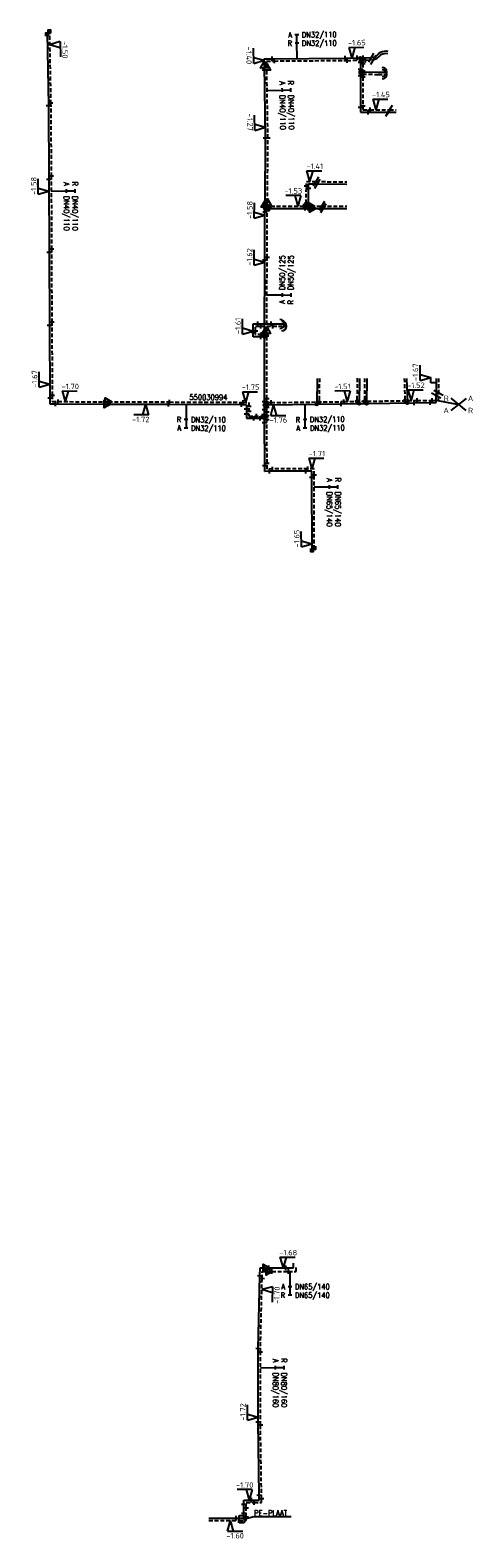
# Model space of a CAD drawing. Header units: millimetres. Extents: x 0 to 118212815, y 0 to 488348790.
# Tile 105 of 143: x 117402334 to 117474987, y 486409474 to 486657181. Entities that reach past the tile are written whole.
import ezdxf
from ezdxf.enums import TextEntityAlignment as Align

# ---------------------------------------------------------------- set-up
doc = ezdxf.new("R2010")
doc.units = ezdxf.units.MM
doc.header["$LTSCALE"] = 200
doc.linetypes.add('HIDDEN2', pattern=[4.7625, 3.175, -1.5875])
for name, color, linetype in [('WW-C-isolatieovergang', 7, 'Continuous'), ('WW-C-mof', 7, 'Continuous'), ('WW-C-tstuk', 7, 'Continuous'), ('WW-C-VERLOOP', 7, 'Continuous'), ('WW-C-zbocht', 7, 'Continuous'), ('WW-I-diam', 7, 'Continuous'), ('WW-I-info', 7, 'Continuous'), ('WW-I-leidingkruis', 7, 'Continuous'), ('WW-I-NAP', 7, 'Continuous'), ('WW-L-aanvoer', 3, 'Continuous'), ('WW-L-retour', 3, 'HIDDEN2')]:
    doc.layers.add(name, color=color, linetype=linetype)
doc.styles.add('DIN17', font='ROMANS.SHX', dxfattribs={"width": 0.9})
doc.styles.add('ISOCP', font='ISOCP.SHX')

# ---------------------------------------------------------------- blocks, each defined once
blk = doc.blocks.new('LR-smof')
at = {"color": 0, "linetype": 'ByBlock', "lineweight": -2}
blk.add_lwpolyline([(1, 0.5), (0, 0.5), (0, -0.5), (1, -0.5)], dxfattribs=at)
blk = doc.blocks.new('LR-mof')
at = {"color": 0, "linetype": 'ByBlock', "lineweight": -2}
blk.add_line((0, -0.75), (0, 0.75), dxfattribs=at)
blk = doc.blocks.new('LR-VERL')
at = {"color": 0, "linetype": 'ByBlock', "lineweight": -2}
blk.add_lwpolyline([(1.08, 0), (-1.08, -1.25), (-1.08, 1.25)], close=True, dxfattribs=at)
blk = doc.blocks.new('LR-isoov')
at = {"color": 0, "linetype": 'ByBlock', "lineweight": -2}
blk.add_line((0.87, 1.5), (-0.87, -1.5), dxfattribs=at)
blk = doc.blocks.new('LR-tsb')
blk.add_circle((0, 0), 0.375)
blk = doc.blocks.new('LR-tso')
blk.add_lwpolyline([(-0.375, -0.375), (0.375, -0.375), (0.375, 0.375), (-0.375, 0.375)], close=True)
blk = doc.blocks.new('nap1')
at = {"color": 0, "linetype": 'Continuous', "lineweight": -3}
for p, q in [((-1, 3.5), (0, 0)), ((-1, 3.5), (4, 3.5)), ((1, 3.5), (0, 0))]:
    blk.add_line(p, q, dxfattribs=at)
at = {"color": 0, "linetype": 'Continuous', "lineweight": -3, "style": 'ISOCP'}
for tag, p in [('*1', (1.7, 5)), ('*2', (4, 1.5))]:
    blk.add_attdef(tag, text='', height=1.8, dxfattribs=at).set_placement(p, align=Align.MIDDLE)
blk = doc.blocks.new('nap2')
at = {"color": 0, "linetype": 'Continuous', "lineweight": -3}
for p, q in [((1, 3.5), (-4, 3.5)), ((-1, 3.5), (0, 0)), ((1, 3.5), (0, 0))]:
    blk.add_line(p, q, dxfattribs=at)
at = {"color": 0, "linetype": 'Continuous', "lineweight": -3, "style": 'ISOCP'}
for tag, p in [('*1', (-1.5, 5)), ('*2', (-4, 1.5))]:
    blk.add_attdef(tag, text='', height=1.8, dxfattribs=at).set_placement(p, align=Align.MIDDLE)
blk = doc.blocks.new('LR-zbocht')
at = {"color": 0, "linetype": 'ByBlock', "lineweight": -2}
blk.add_arc((1.5, 0), 1.5, 90, 270, dxfattribs=at)
blk = doc.blocks.new('LR-ldkruis')
at = {"color": 0, "linetype": 'ByBlock', "lineweight": -2}
for p, q in [((2.5, 2), (-2.5, -2)), ((-2.5, 2), (2.5, -2))]:
    blk.add_line(p, q, dxfattribs=at)
at = {"color": 0, "linetype": 'ByBlock', "lineweight": -2, "style": 'ISOCP'}
for tag, p in [('*1', (-4, 2)), ('*3', (4, 2)), ('*2', (-4, -2)), ('*4', (4, -2))]:
    blk.add_attdef(tag, text='', height=1.8, dxfattribs=at).set_placement(p, align=Align.MIDDLE)
blk = doc.blocks.new('LR-DIAB2')
at = {"color": 0, "linetype": 'Continuous', "lineweight": -3}
blk.add_line((0, 5), (0, 7.8), dxfattribs=at)
at = {"color": 0, "lineweight": -3}
blk.add_line((0, 0), (0, 5), dxfattribs=at)
for points in [[(0.61, 7.8), (0, 7.8), (-0.61, 7.8)], [(0.61, 5), (0, 5), (-0.61, 5)]]:
    blk.add_lwpolyline(points, dxfattribs=at)
at = {"color": 1, "lineweight": -3, "style": 'DIN17', "width": 0.9}
for tag, p in [('*1', (-1.61, 7.8)), ('*2', (-1.61, 5.02))]:
    blk.add_attdef(tag, text='', height=1.8, dxfattribs=at).set_placement(p, align=Align.MIDDLE_RIGHT)
for tag, p in [('*11', (1.61, 7.8)), ('*12', (1.61, 5))]:
    blk.add_attdef(tag, text='', height=1.8, dxfattribs=at).set_placement(p, align=Align.MIDDLE_LEFT)
blk = doc.blocks.new('LR-DIAO2')
at = {"color": 0, "lineweight": -3}
blk.add_line((0, 0), (0, -5), dxfattribs=at)
at = {"color": 0, "linetype": 'Continuous', "lineweight": -3}
blk.add_line((0, -5), (0, -7.8), dxfattribs=at)
at = {"color": 0, "lineweight": -3}
for points in [[(0.61, -5), (0, -5), (-0.61, -5)], [(0.61, -7.8), (0, -7.8), (-0.61, -7.8)]]:
    blk.add_lwpolyline(points, dxfattribs=at)
at = {"color": 1, "lineweight": -3, "style": 'DIN17', "width": 0.9}
for tag, p in [('*1', (-1.61, -5)), ('*2', (-1.61, -7.78))]:
    blk.add_attdef(tag, text='', height=1.8, dxfattribs=at).set_placement(p, align=Align.MIDDLE_RIGHT)
for tag, p in [('*11', (1.61, -5)), ('*12', (1.61, -7.8))]:
    blk.add_attdef(tag, text='', height=1.8, dxfattribs=at).set_placement(p, align=Align.MIDDLE_LEFT)
blk = doc.blocks.new('LR-hyp')
at = {"color": 7, "linetype": 'ByBlock', "lineweight": -3, "style": 'DIN17', "width": 0.9}
blk.add_attdef('*1', text='', height=1.8, dxfattribs=at).set_placement((0, 0), align=Align.MIDDLE)
at = {"color": 7, "linetype": 'ByBlock', "lineweight": -2, "style": 'DIN17', "width": 0.9, "flags": 1}
blk.add_attdef('*2', text='', height=1.8, dxfattribs=at).set_placement((0, -5), align=Align.MIDDLE)

msp = doc.modelspace()

# ---------------------------------------------------------------- linework, layer by layer
at = {"layer": 'WW-I-info'}
for p, q in [((117468072, 486599214), (117468071, 486600134)), ((117468975, 486599214), (117468072, 486599214)), ((117468984, 486596369), (117472616, 486595695)), ((117436661, 486411927), (117436662, 486413127)), ((117437461, 486411927), (117436661, 486411927)), ((117436662, 486413127), (117437462, 486413127)), ((117437462, 486413127), (117437461, 486411927)), ((117439021, 486412946), (117437519, 486412542)), ((117445178, 486412946), (117439021, 486412946))]:
    msp.add_line(p, q, dxfattribs=at)
at = {"layer": 'WW-L-aanvoer'}
for p, q in [((117405107, 486656711), (117405322, 486644801)), ((117440758, 486652465), (117442065, 486652486)), ((117440771, 486651720), (117440758, 486652465)), ((117440775, 486651495), (117440771, 486651720)), ((117442065, 486652486), (117454058, 486652581)), ((117454058, 486652581), (117456033, 486652620)), ((117456033, 486652620), (117456985, 486652640)), ((117456520, 486652630), (117456535, 486651919)), ((117456535, 486651919), (117456538, 486650798)), ((117456985, 486652640), (117458293, 486652667)), ((117458293, 486652667), (117458996, 486652806)), ((117458996, 486652806), (117459357, 486653114)), ((117459357, 486653114), (117459524, 486653303)), ((117459524, 486653303), (117459838, 486653573)), ((117459838, 486653573), (117460124, 486653671)), ((117460124, 486653671), (117460436, 486653742)), ((117460436, 486653742), (117460743, 486653758)), ((117460743, 486653758), (117461032, 486653719)), ((117440973, 486639500), (117440775, 486651495)), ((117456538, 486650798), (117456540, 486649730)), ((117456539, 486650324), (117459456, 486650296)), ((117456540, 486649730), (117456551, 486644547)), ((117459456, 486650296), (117460961, 486650299)), ((117405322, 486644801), (117405414, 486632696)), ((117456551, 486644547), (117456553, 486643716)), ((117456553, 486643716), (117457829, 486643718)), ((117457829, 486643718), (117461102, 486643724)), ((117461102, 486643724), (117462423, 486643726)), ((117440894, 486628648), (117440973, 486639500)), ((117405414, 486632696), (117405450, 486620695)), ((117448041, 486631368), (117448042, 486631937)), ((117448042, 486631937), (117449424, 486631934)), ((117449424, 486631934), (117454320, 486631860)), ((117448036, 486628457), (117448041, 486631368)), ((117440838, 486619410), (117440876, 486627268)), ((117440876, 486627268), (117440894, 486628648)), ((117440884, 486627889), (117441618, 486627894)), ((117441618, 486627894), (117447476, 486627899)), ((117447476, 486627899), (117448702, 486627900)), ((117448040, 486627900), (117448036, 486628457)), ((117448702, 486627900), (117450425, 486627897)), ((117450425, 486627897), (117454326, 486627875)), ((117405450, 486620695), (117405505, 486608696)), ((117440787, 486607466), (117440838, 486619410)), ((117405505, 486608696), (117405580, 486596786)), ((117438957, 486608915), (117439713, 486608917)), ((117438959, 486607544), (117438957, 486608915)), ((117438960, 486606805), (117438959, 486607544)), ((117439713, 486608917), (117441871, 486608920)), ((117440804, 486596195), (117440787, 486607466)), ((117441871, 486608920), (117444087, 486608919)), ((117440173, 486606807), (117438960, 486606805)), ((117440788, 486606807), (117440173, 486606807)), ((117449425, 486599967), (117449369, 486595713)), ((117456404, 486599971), (117456333, 486595810)), ((117457572, 486599958), (117457563, 486595829)), ((117464109, 486599973), (117464240, 486595932)), ((117468975, 486599969), (117468976, 486597137)), ((117468988, 486595989), (117468976, 486597137)), ((117405580, 486596786), (117405586, 486595763)), ((117405586, 486595763), (117406469, 486595769)), ((117406469, 486595769), (117415034, 486595743)), ((117415034, 486595743), (117425012, 486595710)), ((117425012, 486595710), (117436995, 486595651)), ((117436995, 486595651), (117437841, 486595649)), ((117437841, 486595649), (117437841, 486593408)), ((117440807, 486594861), (117440804, 486596195)), ((117440805, 486595613), (117441407, 486595610)), ((117440810, 486594021), (117440807, 486594861)), ((117441407, 486595610), (117453371, 486595764)), ((117453371, 486595764), (117465370, 486595949)), ((117465370, 486595949), (117468003, 486595979)), ((117468003, 486595979), (117468988, 486595989)), ((117437841, 486593408), (117440811, 486593408)), ((117440813, 486592734), (117440810, 486594021)), ((117440832, 486585677), (117440813, 486592734)), ((117440836, 486584696), (117440832, 486585677)), ((117441636, 486584700), (117440836, 486584696)), ((117447556, 486584724), (117441636, 486584700)), ((117448568, 486584727), (117447556, 486584724)), ((117448570, 486583731), (117448568, 486584727)), ((117448592, 486571542), (117448570, 486583731)), ((117440026, 486452495), (117440059, 486453834)), ((117440059, 486453834), (117440713, 486453834)), ((117440713, 486453834), (117441118, 486453834)), ((117441118, 486453834), (117441514, 486453834)), ((117441514, 486453834), (117444297, 486453834)), ((117444297, 486453834), (117445545, 486453834)), ((117445545, 486453834), (117445545, 486454579)), ((117439738, 486440555), (117440026, 486452495)), ((117439742, 486428528), (117439738, 486440555)), ((117439921, 486416513), (117439742, 486428528)), ((117439926, 486415656), (117439921, 486416513)), ((117437412, 486415652), (117438642, 486415654)), ((117437413, 486415012), (117437412, 486415652)), ((117437416, 486413545), (117437413, 486415012)), ((117438642, 486415654), (117439926, 486415656)), ((117431661, 486412697), (117436133, 486412704)), ((117436133, 486412704), (117437417, 486412706)), ((117437417, 486412706), (117437416, 486413545))]:
    msp.add_line(p, q, dxfattribs=at)
at = {"layer": 'WW-L-retour'}
for p, q in [((117405478, 486657176), (117405696, 486645243)), ((117441144, 486652091), (117442411, 486652110)), ((117441157, 486651361), (117441144, 486652091)), ((117442411, 486652110), (117454349, 486652207)), ((117454349, 486652207), (117456435, 486652248)), ((117456435, 486652248), (117457388, 486652268)), ((117456907, 486652258), (117456918, 486651680)), ((117456918, 486651680), (117456920, 486650482)), ((117457388, 486652268), (117458632, 486652294)), ((117458632, 486652294), (117459229, 486652505)), ((117459229, 486652505), (117459624, 486652843)), ((117459624, 486652843), (117459791, 486653032)), ((117459791, 486653032), (117460030, 486653237)), ((117460030, 486653237), (117460229, 486653305)), ((117460229, 486653305), (117460489, 486653365)), ((117460489, 486653365), (117460727, 486653377)), ((117460727, 486653377), (117460981, 486653342)), ((117441161, 486651138), (117441157, 486651361)), ((117441353, 486639430), (117441161, 486651138)), ((117456920, 486650482), (117456922, 486649486)), ((117456921, 486649940), (117459455, 486649916)), ((117456922, 486649486), (117456931, 486644769)), ((117459455, 486649916), (117460955, 486649919)), ((117405696, 486645243), (117405792, 486633257)), ((117456931, 486644769), (117456932, 486644096)), ((117456932, 486644096), (117458130, 486644098)), ((117458130, 486644098), (117461335, 486644104)), ((117461335, 486644104), (117462422, 486644106)), ((117441277, 486628928), (117441353, 486639430)), ((117405792, 486633257), (117405828, 486621260)), ((117447661, 486631368), (117447663, 486632318)), ((117447663, 486632318), (117449200, 486632315)), ((117449200, 486632315), (117454326, 486632240)), ((117447659, 486628727), (117447661, 486631368)), ((117441220, 486619818), (117441259, 486627518)), ((117441259, 486627518), (117441277, 486628928)), ((117441269, 486628270), (117441837, 486628274)), ((117441837, 486628274), (117447231, 486628279)), ((117447231, 486628279), (117448458, 486628280)), ((117447660, 486628279), (117447659, 486628727)), ((117448458, 486628280), (117450202, 486628277)), ((117450202, 486628277), (117454327, 486628255)), ((117405828, 486621260), (117405882, 486609259)), ((117441166, 486607880), (117441220, 486619818)), ((117405882, 486609259), (117405957, 486597214)), ((117439338, 486608536), (117440217, 486608537)), ((117439339, 486607767), (117439338, 486608536)), ((117439340, 486607185), (117439339, 486607767)), ((117440315, 486607187), (117439340, 486607185)), ((117440217, 486608537), (117442163, 486608541)), ((117441167, 486607188), (117440315, 486607187)), ((117441183, 486596650), (117441166, 486607880)), ((117442163, 486608541), (117444393, 486608539)), ((117449805, 486599962), (117449754, 486596098)), ((117456024, 486599977), (117455959, 486596184)), ((117457192, 486599959), (117457184, 486596202)), ((117463730, 486599961), (117463848, 486596305)), ((117469355, 486599968), (117469351, 486597562)), ((117405957, 486597214), (117405964, 486596145)), ((117469364, 486596373), (117469351, 486597562)), ((117405964, 486596145), (117406900, 486596149)), ((117406900, 486596149), (117415200, 486596123)), ((117415200, 486596123), (117425196, 486596090)), ((117425196, 486596090), (117437279, 486596030)), ((117437279, 486596030), (117438221, 486596029)), ((117438221, 486596029), (117438221, 486593788)), ((117441186, 486595214), (117441183, 486596650)), ((117441184, 486595996), (117441869, 486595996)), ((117441188, 486594475), (117441186, 486595214)), ((117441869, 486595996), (117453843, 486596151)), ((117453843, 486596151), (117465841, 486596335)), ((117465841, 486596335), (117468326, 486596362)), ((117468326, 486596362), (117469364, 486596373)), ((117438221, 486593788), (117441190, 486593788)), ((117441192, 486593187), (117441188, 486594475)), ((117441211, 486586041), (117441192, 486593187)), ((117441215, 486585078), (117441211, 486586041)), ((117442122, 486585082), (117441215, 486585078)), ((117447909, 486585105), (117442122, 486585082)), ((117448947, 486585107), (117447909, 486585105)), ((117448949, 486584104), (117448947, 486585107)), ((117448972, 486571913), (117448949, 486584104)), ((117445984, 486453238), (117445984, 486453992)), ((117440111, 486440014), (117440396, 486452051)), ((117440396, 486452051), (117440424, 486453238)), ((117440424, 486453238), (117441219, 486453238)), ((117441219, 486453238), (117441618, 486453238)), ((117441618, 486453238), (117442016, 486453238)), ((117442016, 486453238), (117444729, 486453238)), ((117444729, 486453238), (117445984, 486453238)), ((117440126, 486428033), (117440111, 486440014)), ((117440306, 486415921), (117440126, 486428033)), ((117437793, 486415273), (117439094, 486415275)), ((117437794, 486414420), (117437793, 486415273)), ((117437797, 486412954), (117437794, 486414420)), ((117439094, 486415275), (117440307, 486415277)), ((117440307, 486415277), (117440306, 486415921)), ((117431661, 486412317), (117436579, 486412325)), ((117436579, 486412325), (117437798, 486412327)), ((117437798, 486412327), (117437797, 486412954))]:
    msp.add_line(p, q, dxfattribs=at)

# ---------------------------------------------------------------- block references
at = {"layer": 'WW-C-isolatieovergang', "linetype": 'Continuous', "xscale": 500, "yscale": 500, "zscale": 500}
for p, rotation in [((117458293, 486652667), 1.2012), ((117458632, 486652294), 1.201227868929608), ((117461102, 486643724), 0.106), ((117461335, 486644104), 0.106), ((117449200, 486632315), 359.8773), ((117449424, 486631934), 359.8773), ((117450202, 486628277), 359.8773), ((117450425, 486627897), 359.8773), ((117468976, 486597137), 270.6204), ((117469351, 486597562), 270.6204)]:
    msp.add_blockref('LR-isoov', p, dxfattribs=dict(at, rotation=rotation))
at = {"layer": 'WW-C-mof', "linetype": 'Continuous', "xscale": 500, "yscale": 500, "zscale": 500}
for name, p, rotation in [('LR-smof', (117405107, 486656711), 271.0438), ('LR-smof', (117405478, 486657176), 271.0438), ('LR-mof', (117440771, 486651720), 270.9826), ('LR-mof', (117442065, 486652486), 0.9461000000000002), ('LR-mof', (117442411, 486652110), 0.4219), ('LR-mof', (117454058, 486652581), 1.1358), ('LR-mof', (117454349, 486652207), 1.1358), ('LR-mof', (117456033, 486652620), 1.1358), ('LR-mof', (117456535, 486651919), 271.2012), ('LR-mof', (117456435, 486652248), 1.2012), ('LR-mof', (117456918, 486651680), 270.106), ('LR-mof', (117456985, 486652640), 1.2012), ('LR-mof', (117457388, 486652268), 1.2012), ('LR-mof', (117441157, 486651361), 270.9832), ('LR-mof', (117456540, 486650798), 270.106), ('LR-mof', (117456542, 486649730), 270.106), ('LR-mof', (117456920, 486650482), 270.106), ('LR-mof', (117456922, 486649486), 270.106), ('LR-mof', (117405322, 486644801), 270.4455), ('LR-mof', (117405696, 486645243), 271.0438), ('LR-mof', (117456551, 486644547), 270.106), ('LR-mof', (117456931, 486644769), 270.106), ('LR-mof', (117457829, 486643718), 0.106), ('LR-mof', (117458130, 486644098), 0.106), ('LR-mof', (117440973, 486639500), 270.9461), ('LR-mof', (117441353, 486639430), 89.59839999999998), ('LR-mof', (117405414, 486632696), 270.1703), ('LR-mof', (117405792, 486633257), 270.4455), ('LR-mof', (117447661, 486631561), 89.8773), ('LR-mof', (117448040, 486631179), 89.8773), ('LR-mof', (117440876, 486627268), 89.7217), ('LR-mof', (117441259, 486627518), 89.2291), ('LR-mof', (117441618, 486627894), 0.4219), ('LR-mof', (117441837, 486628274), 0.0434), ('LR-mof', (117447231, 486628279), 0.0434), ('LR-mof', (117447659, 486628727), 89.8773), ('LR-mof', (117447476, 486627899), 0.0434), ('LR-mof', (117448036, 486628457), 270.3903), ('LR-mof', (117448218, 486628280), 0.0434), ('LR-mof', (117448461, 486627900), 0.0434), ('LR-mof', (117405450, 486620695), 270.2577), ('LR-mof', (117405828, 486621260), 270.1703), ('LR-mof', (117440838, 486619410), 89.7213), ('LR-mof', (117441220, 486619818), 89.7217), ('LR-mof', (117405505, 486608696), 270.3588), ('LR-mof', (117405882, 486609259), 270.2577), ('LR-mof', (117438959, 486607544), 270.0852), ('LR-mof', (117439339, 486607767), 270.0852), ('LR-mof', (117439713, 486608917), 0.08520000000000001), ('LR-mof', (117440173, 486606807), 0.08520000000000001), ('LR-mof', (117440217, 486608537), 0.08520000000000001), ('LR-mof', (117440315, 486607187), 0.08520000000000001), ('LR-mof', (117441871, 486608920), 0.08520000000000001), ('LR-mof', (117442163, 486608541), 359.9726000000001), ('LR-mof', (117405957, 486597214), 270.3588), ('LR-mof', (117405580, 486596786), 270.3588), ('LR-mof', (117406469, 486595769), 0.3588), ('LR-mof', (117406900, 486596149), 359.8185), ('LR-mof', (117425012, 486595710), 359.8115000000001), ('LR-mof', (117425196, 486596090), 359.718), ('LR-mof', (117436995, 486595651), 359.8286000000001), ('LR-mof', (117437279, 486596030), 359.9306), ('LR-mof', (117437842, 486594937), 90), ('LR-mof', (117438221, 486595366), 90), ('LR-mof', (117438221, 486594535), 90), ('LR-mof', (117440804, 486596195), 270.1537), ('LR-mof', (117440807, 486594861), 270.1537), ('LR-mof', (117441183, 486596650), 270.0852), ('LR-mof', (117441186, 486595214), 270.1537), ('LR-mof', (117441407, 486595610), 0.7414000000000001), ('LR-mof', (117441869, 486595996), 0.7414000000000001), ('LR-mof', (117453371, 486595764), 0.7414000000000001), ('LR-mof', (117453843, 486596151), 0.8841), ('LR-mof', (117465370, 486595949), 0.8841), ('LR-mof', (117465841, 486596335), 0.6204), ('LR-mof', (117468003, 486595979), 0.6204), ('LR-mof', (117468326, 486596362), 0.6204), ('LR-mof', (117437841, 486594077), 90), ('LR-mof', (117440810, 486594021), 270.1537), ('LR-mof', (117440813, 486592734), 270.1537), ('LR-mof', (117441188, 486594475), 270.1537), ('LR-mof', (117441192, 486593187), 270.1537), ('LR-mof', (117440832, 486585677), 270.238), ('LR-mof', (117441211, 486586041), 270.1537), ('LR-mof', (117441636, 486584700), 0.238), ('LR-mof', (117442122, 486585082), 0.238), ('LR-mof', (117447556, 486584724), 0.238), ('LR-mof', (117447909, 486585105), 0.1067), ('LR-mof', (117448570, 486583731), 270.1067), ('LR-mof', (117448949, 486584104), 270.1066811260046), ('LR-smof', (117448972, 486571913), 90.10670000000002), ('LR-smof', (117448592, 486571542), 90.10670000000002), ('LR-mof', (117440026, 486452495), 88.613), ('LR-mof', (117440396, 486452051), 88.613), ('LR-mof', (117439738, 486440555), 88.613), ('LR-mof', (117440111, 486440014), 270.0535), ('LR-mof', (117439742, 486428528), 270.0535), ('LR-mof', (117440126, 486428033), 270.8695), ('LR-mof', (117439921, 486416513), 270.8695), ('LR-mof', (117437413, 486415012), 270.0944), ('LR-mof', (117437794, 486414420), 270.0944), ('LR-mof', (117438642, 486415654), 0.0944), ('LR-mof', (117439094, 486415275), 0.0944), ('LR-mof', (117440306, 486415921), 270.0944), ('LR-mof', (117436133, 486412704), 0.0944), ('LR-mof', (117436579, 486412325), 0.0944), ('LR-mof', (117437416, 486413545), 270.0944), ('LR-mof', (117437797, 486412954), 270.0944)]:
    msp.add_blockref(name, p, dxfattribs=dict(at, rotation=rotation))
at = {"layer": 'WW-C-mof', "xscale": 500, "yscale": 500, "zscale": 500}
for p, rotation in [((117440894, 486628648), 89.22909999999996), ((117441277, 486628928), 89.22909999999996), ((117440787, 486607466), 90.0852), ((117441166, 486607880), 90.0852), ((117415034, 486595743), 359.8185), ((117415200, 486596123), 359.8185)]:
    msp.add_blockref('LR-mof', p, dxfattribs=dict(at, rotation=rotation))
at = {"layer": 'WW-C-mof', "linetype": 'Continuous', "xscale": 500, "yscale": 500, "zscale": 500}
for p in [(117439057, 486593408), (117439487, 486593788), (117440082, 486593408), (117440459, 486593788), (117440713, 486453834), (117441219, 486453238), (117441514, 486453834), (117442016, 486453238), (117444297, 486453834), (117444729, 486453238)]:
    msp.add_blockref('LR-mof', p, dxfattribs=at)
at = {"layer": 'WW-C-tstuk', "linetype": 'Continuous', "xscale": 500, "yscale": 500, "zscale": 500}
for name, p, rotation in [('LR-tsb', (117456520, 486652630), 271.2012), ('LR-tsb', (117456907, 486652258), 271.1073), ('LR-tso', (117456539, 486650324), 270.1241000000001), ('LR-tso', (117456921, 486649940), 90.10600000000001), ('LR-tsb', (117440884, 486627889), 89.2734), ('LR-tsb', (117441269, 486628270), 269.2291), ('LR-tsb', (117447660, 486628279), 90.1785), ('LR-tsb', (117448040, 486627900), 90.3903), ('LR-tsb', (117440788, 486606807), 180.0852), ('LR-tsb', (117441167, 486607188), 180.0852), ('LR-tsb', (117440805, 486595613), 359.705), ('LR-tsb', (117441184, 486595996), 359.9818000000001), ('LR-tsb', (117449369, 486595713), 89.23790000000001), ('LR-tsb', (117449754, 486596098), 89.23790000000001), ('LR-tsb', (117455959, 486596184), 89.0167), ('LR-tsb', (117456333, 486595810), 89.0167), ('LR-tsb', (117457184, 486596202), 89.8763), ('LR-tsb', (117457563, 486595829), 89.8763), ('LR-tsb', (117463848, 486596305), 91.85609999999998), ('LR-tsb', (117464240, 486595932), 91.85609999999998), ('LR-tsb', (117440811, 486593408), 180), ('LR-tsb', (117441190, 486593788), 180)]:
    msp.add_blockref(name, p, dxfattribs=dict(at, rotation=rotation))
at = {"layer": 'WW-C-VERLOOP', "linetype": 'Continuous', "xscale": 500, "yscale": 500, "zscale": 500}
for p, rotation in [((117440775, 486651495), 90.9461), ((117441161, 486651138), 90.9461), ((117441277, 486628928), 89.2291), ((117440894, 486628648), 89.2291), ((117448458, 486628280), 0.0434), ((117448702, 486627900), 0.0434), ((117440787, 486607466), 90.0852), ((117441166, 486607880), 90.0852), ((117415034, 486595743), 359.8185), ((117415200, 486596123), 359.8185)]:
    msp.add_blockref('LR-VERL', p, dxfattribs=dict(at, rotation=rotation))
for p in [(117441118, 486453834), (117441618, 486453238)]:
    msp.add_blockref('LR-VERL', p, dxfattribs=at)
at = {"layer": 'WW-C-zbocht', "linetype": 'Continuous', "xscale": 500, "yscale": 500, "zscale": 500}
for p, rotation in [((117460868, 486650298), 180.1057), ((117460882, 486649918), 180.1057), ((117444087, 486608919), 179.9726), ((117444393, 486608539), 179.9726)]:
    msp.add_blockref('LR-zbocht', p, dxfattribs=dict(at, rotation=rotation))
at = {"layer": 'WW-I-diam', "linetype": 'Continuous', "xscale": 500, "yscale": 500, "zscale": 500}
for name, p, rotation, values in [('LR-DIAB2', (117446130, 486652518), 0.4529598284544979, {'*1': 'A', '*11': 'DN32/110', '*2': 'R', '*12': 'DN32/110'}), ('LR-DIAB2', (117441224, 486647289), 270.9418694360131, {'*1': 'R', '*11': 'DN40/110', '*2': 'A', '*12': 'DN40/110'}), ('LR-DIAB2', (117405799, 486630747), 270.1761883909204, {'*1': 'R', '*11': 'DN40/110', '*2': 'A', '*12': 'DN40/110'}), ('LR-DIAO2', (117441192, 486613682), 89.7410903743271, {'*1': 'A', '*11': 'DN50/125', '*2': 'R', '*12': 'DN50/125'}), ('LR-DIAO2', (117427935, 486595696), 359.7187165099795, {'*1': 'R', '*11': 'DN32/110', '*2': 'A', '*12': 'DN32/110'}), ('LR-DIAO2', (117447389, 486595687), 0.7414067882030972, {'*1': 'R', '*11': 'DN32/110', '*2': 'A', '*12': 'DN32/110'}), ('LR-DIAB2', (117448953, 486582137), 270.1066811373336, {'*1': 'R', '*11': 'DN65/140', '*2': 'A', '*12': 'DN65/140'}), ('LR-DIAB2', (117440114, 486437433), 270.0712067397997, {'*1': 'R', '*11': 'DN80/160', '*2': 'A', '*12': 'DN80/160'})]:
    msp.add_blockref(name, p, dxfattribs=dict(at, rotation=rotation)).add_auto_attribs(values)
msp.add_blockref('LR-DIAO2', (117444969, 486453238), dxfattribs=at).add_auto_attribs({'*1': 'A', '*11': 'DN65/140', '*2': 'R', '*12': 'DN65/140'})
at = {"layer": 'WW-I-info', "linetype": 'Continuous'}
ref = msp.add_blockref('LR-hyp', (117431587, 486596862), dxfattribs=dict(at, xscale=499.9999999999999, yscale=499.9999999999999, zscale=499.9999999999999, rotation=359.718))
ref.add_attrib('*1', '550030994', dxfattribs={"layer": '0', "color": 0, "linetype": 'ByBlock', "lineweight": -3, "height": 900, "rotation": 359.718, "style": 'DIN17', "width": 0.9}).set_placement((117431587, 486596862), align=Align.MIDDLE)
at = {"layer": 'WW-I-leidingkruis', "linetype": 'Continuous'}
ref = msp.add_blockref('LR-ldkruis', (117472616, 486595695), dxfattribs=dict(at, xscale=500, yscale=500, zscale=500, rotation=359.756309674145))
ref.add_attrib('*1', 'R', dxfattribs={"layer": '0', "color": 1, "linetype": 'ByBlock', "lineweight": -2, "height": 900, "rotation": 359.75631, "style": 'ISOCP'}).set_placement((117470620, 486596704), align=Align.MIDDLE)
ref.add_attrib('*2', 'A', dxfattribs={"layer": '0', "color": 1, "linetype": 'ByBlock', "lineweight": -2, "height": 900, "rotation": 359.75631, "style": 'ISOCP'}).set_placement((117470612, 486594704), align=Align.MIDDLE)
ref.add_attrib('*3', 'A', dxfattribs={"layer": '0', "color": 1, "linetype": 'ByBlock', "lineweight": -2, "height": 900, "rotation": 359.75631, "style": 'ISOCP'}).set_placement((117474620, 486596687), align=Align.MIDDLE)
ref.add_attrib('*4', 'R', dxfattribs={"layer": '0', "color": 1, "linetype": 'ByBlock', "lineweight": -2, "height": 900, "rotation": 359.75631, "style": 'ISOCP'}).set_placement((117474612, 486594687), align=Align.MIDDLE)
at = {"layer": 'WW-I-NAP', "linetype": 'Continuous'}
ref = msp.add_blockref('nap1', (117405522, 486654767), dxfattribs=dict(at, xscale=500, yscale=500, zscale=500, rotation=271.0437503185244))
ref.add_attrib('*1', '-1.50', dxfattribs={"layer": '0', "color": 1, "linetype": 'Continuous', "lineweight": -3, "height": 900, "rotation": 271.04375, "style": 'ISOCP'}).set_placement((117408037, 486653963), align=Align.MIDDLE)
ref = msp.add_blockref('nap1', (117440762, 486652234), dxfattribs=dict(at, xscale=500, yscale=500, zscale=500, rotation=90.98258149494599))
ref.add_attrib('*1', '-1.40', dxfattribs={"layer": '0', "color": 1, "linetype": 'Continuous', "lineweight": -3, "height": 900, "rotation": 270.98258, "style": 'ISOCP'}).set_placement((117438248, 486653042), align=Align.MIDDLE)
ref = msp.add_blockref('nap1', (117455144, 486652602), dxfattribs=dict(at, xscale=500, yscale=500, zscale=500, rotation=1.135752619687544))
ref.add_attrib('*1', '-1.65', dxfattribs={"layer": '0', "color": 1, "linetype": 'Continuous', "lineweight": -3, "height": 900, "rotation": 1.13575, "style": 'ISOCP'}).set_placement((117455945, 486655119), align=Align.MIDDLE)
ref = msp.add_blockref('nap1', (117459056, 486644100), dxfattribs=dict(at, xscale=500, yscale=500, zscale=500, rotation=0.1060248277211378))
ref.add_attrib('*1', '-1.45', dxfattribs={"layer": '0', "color": 1, "linetype": 'Continuous', "lineweight": -3, "height": 900, "rotation": 0.10602, "style": 'ISOCP'}).set_placement((117459901, 486646602), align=Align.MIDDLE)
ref = msp.add_blockref('nap1', (117440944, 486641248), dxfattribs=dict(at, xscale=500, yscale=500, zscale=500, rotation=90.946055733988))
ref.add_attrib('*1', '-1.27', dxfattribs={"layer": '0', "color": 1, "linetype": 'Continuous', "lineweight": -3, "height": 900, "rotation": 270.94606, "style": 'ISOCP'}).set_placement((117438430, 486642057), align=Align.MIDDLE)
ref = msp.add_blockref('nap1', (117448199, 486632317), dxfattribs=dict(at, xscale=500, yscale=500, zscale=500, rotation=359.8772948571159))
ref.add_attrib('*1', '-1.41', dxfattribs={"layer": '0', "color": 1, "linetype": 'Continuous', "lineweight": -3, "height": 900, "rotation": 359.87729, "style": 'ISOCP'}).set_placement((117449055, 486634815), align=Align.MIDDLE)
ref = msp.add_blockref('nap1', (117405420, 486630745), dxfattribs=dict(at, xscale=500, yscale=500, zscale=500, rotation=90.17221923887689))
ref.add_attrib('*1', '-1.58', dxfattribs={"layer": '0', "color": 1, "linetype": 'Continuous', "lineweight": -3, "height": 900, "rotation": 90.17222, "style": 'ISOCP'}).set_placement((117402918, 486631588), align=Align.MIDDLE)
ref = msp.add_blockref('nap2', (117446276, 486628278), dxfattribs=dict(at, xscale=500, yscale=500, zscale=500, rotation=0.05434879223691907))
ref.add_attrib('*1', '-1.53', dxfattribs={"layer": '0', "color": 1, "linetype": 'Continuous', "lineweight": -3, "height": 900, "rotation": 0.05435, "style": 'ISOCP'}).set_placement((117445524, 486630777), align=Align.MIDDLE)
ref = msp.add_blockref('nap1', (117440874, 486626776), dxfattribs=dict(at, xscale=500, yscale=500, zscale=500, rotation=89.72170089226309))
ref.add_attrib('*1', '-1.58', dxfattribs={"layer": '0', "color": 1, "linetype": 'Continuous', "lineweight": -3, "height": 900, "rotation": 89.7217, "style": 'ISOCP'}).set_placement((117438378, 486627638), align=Align.MIDDLE)
ref = msp.add_blockref('nap1', (117440837, 486619061), dxfattribs=dict(at, xscale=500, yscale=500, zscale=500, rotation=89.75369247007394))
ref.add_attrib('*1', '-1.62', dxfattribs={"layer": '0', "color": 1, "linetype": 'Continuous', "lineweight": -3, "height": 900, "rotation": 89.75369, "style": 'ISOCP'}).set_placement((117438340, 486619922), align=Align.MIDDLE)
ref = msp.add_blockref('nap1', (117438959, 486607749), dxfattribs=dict(at, xscale=500, yscale=500, zscale=500, rotation=90.08523067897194))
ref.add_attrib('*1', '-1.61', dxfattribs={"layer": '0', "color": 1, "linetype": 'Continuous', "lineweight": -3, "height": 900, "rotation": 90.08523, "style": 'ISOCP'}).set_placement((117436458, 486608595), align=Align.MIDDLE)
ref = msp.add_blockref('nap1', (117468071, 486600134), dxfattribs=dict(at, xscale=500, yscale=500, zscale=500, rotation=90.02007042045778))
ref.add_attrib('*1', '-1.67', dxfattribs={"layer": '0', "color": 1, "linetype": 'Continuous', "lineweight": -3, "height": 900, "rotation": 90.02007, "style": 'ISOCP'}).set_placement((117465571, 486600984), align=Align.MIDDLE)
ref = msp.add_blockref('nap1', (117405565, 486599030), dxfattribs=dict(at, xscale=500, yscale=500, zscale=500, rotation=90.35881392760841))
ref.add_attrib('*1', '-1.67', dxfattribs={"layer": '0', "color": 1, "linetype": 'Continuous', "lineweight": -3, "height": 900, "rotation": 90.35881, "style": 'ISOCP'}).set_placement((117403060, 486599865), align=Align.MIDDLE)
ref = msp.add_blockref('nap1', (117408054, 486596146), dxfattribs=dict(at, xscale=500, yscale=500, zscale=500, rotation=359.8185053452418))
ref.add_attrib('*1', '-1.70', dxfattribs={"layer": '0', "color": 1, "linetype": 'Continuous', "lineweight": -3, "height": 900, "rotation": 359.81851, "style": 'ISOCP'}).set_placement((117408913, 486598643), align=Align.MIDDLE)
ref = msp.add_blockref('nap1', (117437665, 486596030), dxfattribs=dict(at, xscale=500, yscale=500, zscale=500, rotation=359.9305750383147))
ref.add_attrib('*1', '-1.75', dxfattribs={"layer": '0', "color": 1, "linetype": 'Continuous', "lineweight": -3, "height": 900, "rotation": 359.93058, "style": 'ISOCP'}).set_placement((117438519, 486598529), align=Align.MIDDLE)
ref = msp.add_blockref('nap2', (117454372, 486596159), dxfattribs=dict(at, xscale=500, yscale=500, zscale=500, rotation=0.8787949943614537))
ref.add_attrib('*1', '-1.51', dxfattribs={"layer": '0', "color": 1, "linetype": 'Continuous', "lineweight": -3, "height": 900, "rotation": 0.87879, "style": 'ISOCP'}).set_placement((117453584, 486598647), align=Align.MIDDLE)
ref = msp.add_blockref('nap1', (117464844, 486596320), dxfattribs=dict(at, xscale=500, yscale=500, zscale=500, rotation=0.8787948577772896))
ref.add_attrib('*1', '-1.52', dxfattribs={"layer": '0', "color": 1, "linetype": 'Continuous', "lineweight": -3, "height": 900, "rotation": 0.87879, "style": 'ISOCP'}).set_placement((117465656, 486598833), align=Align.MIDDLE)
ref = msp.add_blockref('nap1', (117421341, 486595722), dxfattribs=dict(at, xscale=500, yscale=500, zscale=500, rotation=179.809124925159))
ref.add_attrib('*1', '-1.72', dxfattribs={"layer": '0', "color": 1, "linetype": 'Continuous', "lineweight": -3, "height": 900, "rotation": 359.80912, "style": 'ISOCP'}).set_placement((117420482, 486593225), align=Align.MIDDLE)
ref = msp.add_blockref('nap2', (117442298, 486595621), dxfattribs=dict(at, xscale=500, yscale=500, zscale=500, rotation=180.7414067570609))
ref.add_attrib('*1', '-1.76', dxfattribs={"layer": '0', "color": 1, "linetype": 'Continuous', "lineweight": -3, "height": 900, "rotation": 0.74141, "style": 'ISOCP'}).set_placement((117443080, 486593131), align=Align.MIDDLE)
ref = msp.add_blockref('nap1', (117448554, 486585107), dxfattribs=dict(at, xscale=500, yscale=500, zscale=500, rotation=0.1066811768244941))
ref.add_attrib('*1', '-1.71', dxfattribs={"layer": '0', "color": 1, "linetype": 'Continuous', "lineweight": -3, "height": 900, "rotation": 0.10668, "style": 'ISOCP'}).set_placement((117449400, 486587608), align=Align.MIDDLE)
ref = msp.add_blockref('nap1', (117448590, 486572788), dxfattribs=dict(at, xscale=500, yscale=500, zscale=500, rotation=90.10668115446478))
ref.add_attrib('*1', '-1.65', dxfattribs={"layer": '0', "color": 1, "linetype": 'Continuous', "lineweight": -3, "height": 900, "rotation": 90.10668, "style": 'ISOCP'}).set_placement((117446088, 486573634), align=Align.MIDDLE)
ref = msp.add_blockref('nap1', (117443835, 486453834), dxfattribs=dict(at, xscale=500, yscale=500, zscale=500))
ref.add_attrib('*1', '-1.68', dxfattribs={"layer": '0', "color": 1, "linetype": 'Continuous', "lineweight": -3, "height": 900, "style": 'ISOCP'}).set_placement((117444686, 486456334), align=Align.MIDDLE)
ref = msp.add_blockref('nap1', (117440353, 486450256), dxfattribs=dict(at, xscale=500, yscale=500, zscale=500, rotation=268.6455899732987))
ref.add_attrib('*1', '-1.70', dxfattribs={"layer": '0', "color": 1, "linetype": 'Continuous', "lineweight": -3, "height": 900, "rotation": 88.64559, "style": 'ISOCP'}).set_placement((117442832, 486449347), align=Align.MIDDLE)
ref = msp.add_blockref('nap1', (117439742, 486429317), dxfattribs=dict(at, xscale=500, yscale=500, zscale=500, rotation=90.01991322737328))
ref.add_attrib('*1', '-1.72', dxfattribs={"layer": '0', "color": 1, "linetype": 'Continuous', "lineweight": -3, "height": 900, "rotation": 90.01991, "style": 'ISOCP'}).set_placement((117437241, 486430167), align=Align.MIDDLE)
ref = msp.add_blockref('nap2', (117438291, 486415654), dxfattribs=dict(at, xscale=500, yscale=500, zscale=500, rotation=0.09440568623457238))
ref.add_attrib('*1', '-1.70', dxfattribs={"layer": '0', "color": 1, "linetype": 'Continuous', "lineweight": -3, "height": 900, "rotation": 0.09441, "style": 'ISOCP'}).set_placement((117437537, 486418152), align=Align.MIDDLE)
ref = msp.add_blockref('nap2', (117435220, 486412323), dxfattribs=dict(at, xscale=500, yscale=500, zscale=500, rotation=180.0944056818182))
ref.add_attrib('*1', '-1.60', dxfattribs={"layer": '0', "color": 1, "linetype": 'Continuous', "lineweight": -3, "height": 900, "rotation": 0.09441, "style": 'ISOCP'}).set_placement((117435974, 486409824), align=Align.MIDDLE)

# ---------------------------------------------------------------- texts
at = {"layer": 'WW-I-info', "style": 'DIN17', "width": 0.9}
msp.add_text('PE-PLAAT', height=900, dxfattribs=at).set_placement((117439083, 486413104))

doc.saveas('drawing.dxf')
